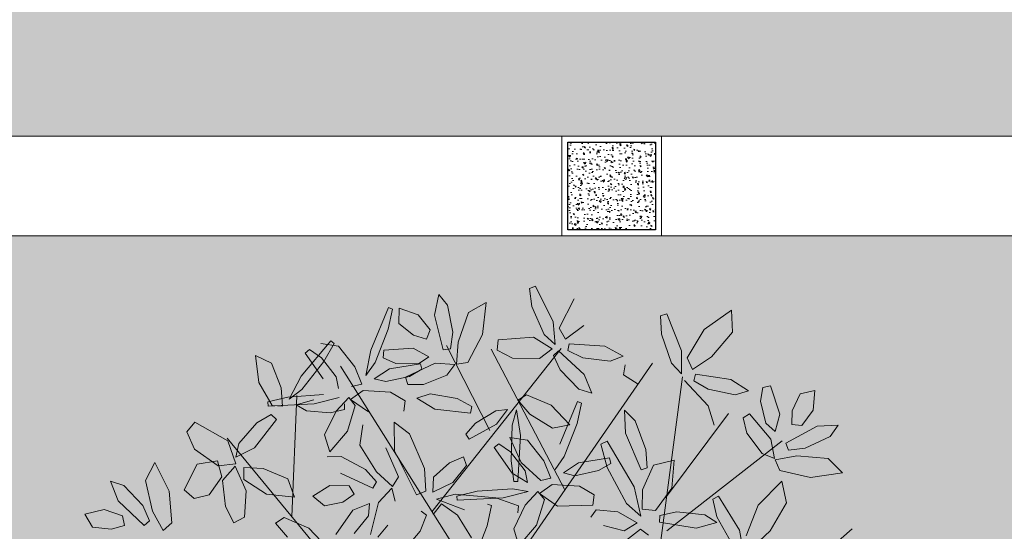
# Model space of a CAD drawing. Header units: millimetres. Extents: x -1567 to 968, y -503 to 481.
# Tile 63 of 145: x -493.24 to -490.77, y -142.14 to -140.86. Entities that reach past the tile are written whole.
import ezdxf

# ---------------------------------------------------------------- set-up
doc = ezdxf.new("R2010")
doc.units = ezdxf.units.MM
doc.layers.get('0').update_dxf_attribs({"lineweight": 0})
for name, color, linetype, lineweight in [('.', 7, 'Continuous', 0), ('0_COLUMNA ACHURADO', 1, 'Continuous', 30), ('cota', 253, 'Continuous', 0)]:
    doc.layers.add(name, color=color, linetype=linetype, lineweight=lineweight)
doc.layers.add('ARBOLES', color=2, linetype='Continuous')
doc.layers.add('Hatch Jardin', color=64, linetype='Continuous', lineweight=0, true_color=0x729900)

# ---------------------------------------------------------------- blocks, each defined once
blk = doc.blocks.new('GAR')
at = {"lineweight": 0, "transparency": 33554623}
h = blk.add_hatch(dxfattribs=at)
h.set_pattern_fill('AR-CONC', color=1, scale=0.00019, angle=90)
h.paths.add_polyline_path([(19.6082, 126.7166), (19.6082, 126.4966), (19.8282, 126.4966), (19.8282, 126.7166)])
at = {"layer": '0_COLUMNA ACHURADO', "lineweight": 5}
blk.add_lwpolyline([(19.5932, 126.7316), (19.8432, 126.7316), (19.8432, 126.4816), (19.5932, 126.4816)], close=True, dxfattribs=at)
at = {"layer": '0_COLUMNA ACHURADO'}
blk.add_lwpolyline([(19.6082, 126.7166), (19.8282, 126.7166), (19.8282, 126.4966), (19.6082, 126.4966)], close=True, dxfattribs=at)
blk = doc.blocks.new('ARR2')
at = {"layer": 'ARBOLES', "color": 35, "lineweight": 5, "true_color": 0x906b47}
for p, q in [((2741.0943, 1215.9907), (2741.0724, 1215.982)), ((2741.0724, 1215.982), (2741.0812, 1215.9163)), ((2741.158, 1215.861), (2741.0943, 1215.9907)), ((2740.7432, 1215.9601), (2740.7275, 1215.8854)), ((2740.7756, 1215.921), (2740.7432, 1215.9601)), ((2741.1806, 1215.8379), (2741.2344, 1215.9446)), ((2740.4969, 1215.758), (2740.5613, 1215.9124)), ((2740.5613, 1215.9124), (2740.5757, 1215.9071)), ((2740.6001, 1215.91), (2740.5986, 1215.8547)), ((2740.6682, 1215.8859), (2740.6001, 1215.91)), ((2740.7946, 1215.8229), (2740.7756, 1215.921)), ((2740.9148, 1215.9314), (2740.8508, 1215.894)), ((2740.9022, 1215.8152), (2740.9148, 1215.9314)), ((2741.0812, 1215.9163), (2741.1256, 1215.8145)), ((2740.5757, 1215.9071), (2740.5597, 1215.8335)), ((2740.7117, 1215.8316), (2740.6682, 1215.8859)), ((2740.7275, 1215.8854), (2740.7593, 1215.7592)), ((2740.8508, 1215.894), (2740.8132, 1215.7865)), ((2741.5701, 1215.8892), (2741.5475, 1215.8824)), ((2741.5475, 1215.8824), (2741.5511, 1215.8162)), ((2741.6232, 1215.7549), (2741.5701, 1215.8892)), ((2741.706, 1215.8322), (2741.805, 1215.9032)), ((2741.805, 1215.9032), (2741.8089, 1215.8235)), ((2740.5986, 1215.8547), (2740.6513, 1215.8117)), ((2741.1652, 1215.7782), (2741.158, 1215.861)), ((2741.2032, 1215.7974), (2741.1806, 1215.8379)), ((2741.269, 1215.8479), (2741.2032, 1215.7974)), ((2740.6513, 1215.8117), (2740.6992, 1215.7981)), ((2740.6992, 1215.7981), (2740.7117, 1215.8316)), ((2740.7854, 1215.7631), (2740.7946, 1215.8229)), ((2740.8494, 1215.713), (2740.9022, 1215.8152)), ((2741.0867, 1215.8046), (2740.9583, 1215.7949)), ((2741.1544, 1215.7623), (2741.0867, 1215.8046)), ((2741.1256, 1215.8145), (2741.1652, 1215.7782)), ((2741.5511, 1215.8162), (2741.5873, 1215.7111)), ((2741.644, 1215.7301), (2741.706, 1215.8322)), ((2741.8089, 1215.8235), (2741.7329, 1215.7331)), ((2740.3517, 1215.7915), (2740.3638, 1215.7823)), ((2740.8132, 1215.7865), (2740.8081, 1215.7072)), ((2740.9583, 1215.7949), (2740.9557, 1215.7574)), ((2741.2157, 1215.7806), (2741.2116, 1215.756)), ((2741.3455, 1215.7719), (2741.2157, 1215.7806)), ((2741.4121, 1215.7357), (2741.3455, 1215.7719)), ((2740.651, 1215.7651), (2740.5439, 1215.7583)), ((2740.7079, 1215.7335), (2740.651, 1215.7651)), ((2740.7593, 1215.7592), (2740.7854, 1215.7631)), ((2740.9557, 1215.7574), (2741.0108, 1215.7283)), ((2741.1092, 1215.7278), (2741.1544, 1215.7623)), ((2741.1782, 1215.7554), (2741.1595, 1215.7388)), ((2741.1595, 1215.7388), (2741.1841, 1215.6858)), ((2741.2706, 1215.6699), (2741.1782, 1215.7554)), ((2741.2116, 1215.756), (2741.266, 1215.73)), ((2741.266, 1215.73), (2741.3652, 1215.718)), ((2741.3652, 1215.718), (2741.4121, 1215.7357)), ((2740.8081, 1215.7072), (2740.8494, 1215.713)), ((2741.0108, 1215.7283), (2741.1092, 1215.7278)), ((2741.419, 1215.7048), (2741.4134, 1215.6677)), ((2741.4134, 1215.6677), (2741.466, 1215.6343))]:
    blk.add_line(p, q, dxfattribs=at)
at = {"layer": 'ARBOLES', "color": 74, "lineweight": 5, "true_color": 0x4bb521}
for p, q in [((2740.5597, 1215.8335), (2740.5131, 1215.7133)), ((2740.2447, 1215.6629), (2740.3517, 1215.7915)), ((2740.3155, 1215.7818), (2740.3795, 1215.772)), ((2740.3638, 1215.7823), (2740.3269, 1215.7166)), ((2740.3795, 1215.772), (2740.4392, 1215.697)), ((2740.9283, 1215.4661), (2740.7715, 1215.7746)), ((2740.0784, 1215.739), (2740.1366, 1215.7108)), ((2740.0908, 1215.6409), (2740.0784, 1215.739)), ((2740.2591, 1215.7464), (2740.275, 1215.7598)), ((2740.3237, 1215.6533), (2740.2591, 1215.7464)), ((2740.275, 1215.7598), (2740.3182, 1215.7302)), ((2740.3182, 1215.7302), (2740.3715, 1215.6613)), ((2740.4795, 1215.666), (2740.4969, 1215.758)), ((2740.5439, 1215.7583), (2740.5421, 1215.7305)), ((2740.5421, 1215.7305), (2740.5883, 1215.7088)), ((2740.6705, 1215.7081), (2740.7079, 1215.7335)), ((2740.7181, 1215.1712), (2741.1878, 1215.7637)), ((2741.2009, 1215.2512), (2740.9339, 1215.7613)), ((2740.1366, 1215.7108), (2740.1716, 1215.6216)), ((2740.3269, 1215.7166), (2740.2471, 1215.6155)), ((2740.9083, 1214.8699), (2740.3874, 1215.6998)), ((2740.4392, 1215.697), (2740.4639, 1215.6344)), ((2740.5131, 1215.7133), (2740.4795, 1215.666)), ((2740.5649, 1215.69), (2740.6768, 1215.7084)), ((2740.5883, 1215.7088), (2740.6705, 1215.7081)), ((2740.7306, 1215.7109), (2740.6224, 1215.6593)), ((2740.6768, 1215.7084), (2740.682, 1215.6882)), ((2740.8019, 1215.7058), (2740.7306, 1215.7109)), ((2740.7731, 1215.6667), (2740.8019, 1215.7058)), ((2740.9225, 1214.8488), (2741.5179, 1215.7101)), ((2740.2011, 1215.5801), (2740.2447, 1215.6629)), ((2740.3715, 1215.6613), (2740.3799, 1215.6189)), ((2740.5097, 1215.6541), (2740.5649, 1215.69)), ((2740.6367, 1215.6619), (2740.5516, 1215.6435)), ((2740.6224, 1215.6593), (2740.6314, 1215.633)), ((2740.682, 1215.6882), (2740.6367, 1215.6619)), ((2740.6878, 1215.6326), (2740.7731, 1215.6667)), ((2741.1841, 1215.6858), (2741.2513, 1215.6163)), ((2741.2979, 1215.6015), (2741.2706, 1215.6699)), ((2740.1395, 1215.5571), (2740.0908, 1215.6409)), ((2740.4639, 1215.6344), (2740.4274, 1215.6259)), ((2740.5516, 1215.6435), (2740.5097, 1215.6541)), ((2740.6314, 1215.633), (2740.6878, 1215.6326)), ((2740.1716, 1215.6216), (2740.1769, 1215.5545)), ((2740.1965, 1215.5868), (2740.325, 1215.5964)), ((2740.2471, 1215.6155), (2740.2011, 1215.5801)), ((2740.2106, 1215.153), (2740.2292, 1215.5932)), ((2740.4696, 1215.6112), (2740.4227, 1215.5791)), ((2740.5679, 1215.6056), (2740.4696, 1215.6112)), ((2740.6214, 1215.5737), (2740.5679, 1215.6056)), ((2740.7118, 1215.5988), (2740.6641, 1215.5836)), ((2740.8103, 1215.5817), (2740.7118, 1215.5988)), ((2741.0299, 1215.5757), (2741.0615, 1215.5959)), ((2741.0615, 1215.5959), (2741.1505, 1215.5575)), ((2741.2513, 1215.6163), (2741.2979, 1215.6015)), ((2740.1231, 1215.5696), (2740.1965, 1215.5868)), ((2740.1246, 1215.5544), (2740.1231, 1215.5696)), ((2740.2916, 1215.5626), (2740.1246, 1215.5544)), ((2740.1769, 1215.5545), (2740.1395, 1215.5571)), ((2740.2265, 1215.5599), (2740.2898, 1215.578)), ((2740.2634, 1215.5374), (2740.2265, 1215.5599)), ((2740.3822, 1215.5865), (2740.2916, 1215.5626)), ((2740.3715, 1215.5367), (2740.4174, 1215.5861)), ((2740.4021, 1215.5626), (2740.4012, 1215.5418)), ((2740.4407, 1215.5567), (2740.412, 1215.4642)), ((2740.4174, 1215.5861), (2740.4407, 1215.5567)), ((2740.4227, 1215.5791), (2740.4881, 1215.5333)), ((2740.6169, 1215.5365), (2740.6214, 1215.5737)), ((2740.6641, 1215.5836), (2740.7288, 1215.5439)), ((2740.8633, 1215.553), (2740.8103, 1215.5817)), ((2740.858, 1215.5286), (2740.8633, 1215.553)), ((2741.074, 1215.5249), (2741.0299, 1215.5757)), ((2741.1505, 1215.5575), (2741.2188, 1215.4861)), ((2741.1825, 1215.4165), (2741.247, 1215.5708)), ((2741.2613, 1215.5656), (2741.2453, 1215.4919)), ((2741.247, 1215.5708), (2741.2613, 1215.5656)), ((2740.1362, 1215.5242), (2740.0835, 1215.4945)), ((2740.1553, 1215.5061), (2740.1362, 1215.5242)), ((2740.3501, 1215.53), (2740.2634, 1215.5374)), ((2740.3295, 1215.4506), (2740.3715, 1215.5367)), ((2740.4012, 1215.5418), (2740.3501, 1215.53)), ((2740.7288, 1215.5439), (2740.858, 1215.5286)), ((2740.8761, 1215.4923), (2740.9502, 1215.538)), ((2740.9502, 1215.538), (2740.9932, 1215.5419)), ((2740.9932, 1215.5419), (2740.9531, 1215.4897)), ((2741.0098, 1215.485), (2741.0257, 1215.5408)), ((2741.0257, 1215.5408), (2741.0399, 1215.4482)), ((2741.1553, 1215.4741), (2741.074, 1215.5249)), ((2740.0756, 1215.4032), (2740.1553, 1215.5061)), ((2740.4684, 1215.4864), (2740.4573, 1215.4131)), ((2740.5822, 1215.4968), (2740.5832, 1215.3922)), ((2740.637, 1215.4539), (2740.5822, 1215.4968)), ((2740.8421, 1215.4525), (2740.8761, 1215.4923)), ((2740.9531, 1215.4897), (2740.8537, 1215.4352)), ((2741.0058, 1215.3562), (2741.0098, 1215.485)), ((2741.2188, 1215.4861), (2741.1553, 1215.4741)), ((2741.2453, 1215.4919), (2741.1987, 1215.3718)), ((2740.412, 1215.4642), (2740.3481, 1215.3887)), ((2740.6912, 1215.3281), (2740.637, 1215.4539)), ((2740.8537, 1215.4352), (2740.8421, 1215.4525)), ((2741.0399, 1215.4482), (2741.0305, 1215.2812)), ((2740.9447, 1215.4048), (2740.9607, 1215.4183)), ((2740.9607, 1215.4183), (2741.0038, 1215.3887)), ((2741.0012, 1215.4403), (2741.0651, 1215.4305)), ((2741.0418, 1215.3502), (2741.0012, 1215.4403)), ((2741.0651, 1215.4305), (2741.1248, 1215.3555)), ((2741.0094, 1215.3118), (2740.9447, 1215.4048)), ((2741.0038, 1215.3887), (2741.0571, 1215.3198)), ((2741.113, 1215.2844), (2741.0418, 1215.3502)), ((2741.1248, 1215.3555), (2741.1496, 1215.2929)), ((2741.1987, 1215.3718), (2741.1651, 1215.3244)), ((2741.1954, 1215.3126), (2741.2505, 1215.3485)), ((2741.2505, 1215.3485), (2741.3624, 1215.3668)), ((2741.2372, 1215.3019), (2741.1954, 1215.3126)), ((2741.3223, 1215.3204), (2741.2372, 1215.3019)), ((2741.1552, 1215.2696), (2741.1083, 1215.2375)), ((2741.1496, 1215.2929), (2741.113, 1215.2844)), ((2741.2535, 1215.2641), (2741.1552, 1215.2696)), ((2741.103, 1215.2445), (2741.1263, 1215.2152)), ((2741.1083, 1215.2375), (2741.1738, 1215.1918)), ((2741.307, 1215.2322), (2741.2535, 1215.2641)), ((2741.1263, 1215.2152), (2741.0976, 1215.1226)), ((2741.1738, 1215.1918), (2741.3025, 1215.1949)), ((2741.0976, 1215.1226), (2741.0338, 1215.0471))]:
    blk.add_line(p, q, dxfattribs=at)
at = {"layer": 'ARBOLES', "color": 86, "lineweight": 5, "true_color": 0x1a760a}
for p, q in [((2741.6239, 1215.6718), (2741.6232, 1215.7549)), ((2741.6633, 1215.6879), (2741.644, 1215.7301)), ((2741.7329, 1215.7331), (2741.6633, 1215.6879)), ((2741.5873, 1215.7111), (2741.6239, 1215.6718)), ((2741.5187, 1214.8365), (2741.6275, 1215.6613)), ((2741.6744, 1215.6702), (2741.6684, 1215.6459)), ((2741.8031, 1215.6512), (2741.6744, 1215.6702)), ((2741.7204, 1215.5555), (2741.635, 1215.648)), ((2741.6684, 1215.6459), (2741.7206, 1215.6158)), ((2741.8666, 1215.6098), (2741.8031, 1215.6512)), ((2741.7206, 1215.6158), (2741.8185, 1215.596)), ((2741.8185, 1215.596), (2741.8666, 1215.6098)), ((2741.7421, 1215.4851), (2741.7204, 1215.5555)), ((2741.5662, 1215.2212), (2741.7939, 1215.5281)), ((2741.4996, 1215.3311), (2741.4942, 1215.3972)), ((2741.5223, 1215.3397), (2741.4825, 1215.251)), ((2741.5973, 1215.3589), (2741.5223, 1215.3397)), ((2741.5881, 1215.2565), (2741.5973, 1215.3589)), ((2741.4773, 1215.3236), (2741.4996, 1215.3311)), ((2741.4765, 1215.1551), (2741.4524, 1215.262)), ((2741.4825, 1215.251), (2741.4805, 1215.1803)), ((2741.5298, 1215.1761), (2741.5881, 1215.2565)), ((2741.7583, 1215.2279), (2741.7373, 1215.2173)), ((2741.7373, 1215.2173), (2741.7521, 1215.1527)), ((2741.8337, 1215.1046), (2741.7583, 1215.2279)), ((2741.8584, 1215.0838), (2741.902, 1215.195)), ((2741.4805, 1215.1803), (2741.5298, 1215.1761)), ((2741.5456, 1215.158), (2741.6063, 1215.1709)), ((2741.6063, 1215.1709), (2741.7088, 1215.1601)), ((2741.7088, 1215.1601), (2741.7519, 1215.1323)), ((2741.4632, 1215.1309), (2741.416, 1215.102)), ((2741.544, 1215.1331), (2741.5456, 1215.158)), ((2741.6766, 1215.1121), (2741.544, 1215.1331)), ((2741.7519, 1215.1323), (2741.6766, 1215.1121)), ((2741.7521, 1215.1527), (2741.8057, 1215.0554)), ((2741.4748, 1215.1076), (2741.4091, 1215.057)), ((2741.5043, 1215.0867), (2741.4748, 1215.1076)), ((2741.8486, 1215.0229), (2741.8337, 1215.1046)), ((2741.9455, 1215.1019), (2741.8846, 1215.0455))]:
    blk.add_line(p, q, dxfattribs=at)
at = {"layer": 'ARBOLES', "color": 88, "lineweight": 5, "true_color": 0x0d3805}
for p, q in [((2741.9465, 1215.6279), (2741.9192, 1215.6226)), ((2741.9801, 1215.5259), (2741.9465, 1215.6279)), ((2741.9192, 1215.6226), (2741.9098, 1215.5724)), ((2742.0536, 1215.5992), (2742.0253, 1215.5373)), ((2742.1076, 1215.6116), (2742.0536, 1215.5992)), ((2742.1014, 1215.5397), (2742.1076, 1215.6116)), ((2741.9098, 1215.5724), (2741.9299, 1215.4927)), ((2741.8706, 1215.5269), (2741.8474, 1215.5116)), ((2741.9477, 1215.4352), (2741.8706, 1215.5269)), ((2741.9639, 1215.4629), (2741.9801, 1215.5259)), ((2742.0253, 1215.5373), (2742.0242, 1215.4876)), ((2742.0597, 1215.4839), (2742.1014, 1215.5397)), ((2741.8474, 1215.5116), (2741.8611, 1215.4569)), ((2741.9299, 1215.4927), (2741.9639, 1215.4629)), ((2742.1159, 1215.4822), (2742.0017, 1215.4196)), ((2742.0242, 1215.4876), (2742.0597, 1215.4839)), ((2742.1921, 1215.4858), (2742.1159, 1215.4822)), ((2742.1624, 1215.4446), (2742.1921, 1215.4858)), ((2741.8611, 1215.4569), (2741.9156, 1215.3829)), ((2742.0722, 1215.4015), (2742.1624, 1215.4446)), ((2741.5703, 1215.1013), (2741.9884, 1215.4291)), ((2741.9608, 1215.3649), (2741.9477, 1215.4352)), ((2742.0017, 1215.4196), (2742.012, 1215.3953)), ((2741.9156, 1215.3829), (2741.9608, 1215.3649)), ((2742.0417, 1215.3743), (2741.9636, 1215.3592)), ((2742.012, 1215.3953), (2742.0722, 1215.4015)), ((2742.1552, 1215.365), (2742.0417, 1215.3743)), ((2741.9636, 1215.3592), (2741.9797, 1215.3208)), ((2742.2075, 1215.3125), (2742.1552, 1215.365)), ((2741.9797, 1215.3208), (2742.0919, 1215.2954)), ((2742.0919, 1215.2954), (2742.2075, 1215.3125)), ((2741.902, 1215.195), (2741.9874, 1215.2819)), ((2741.9874, 1215.2819), (2742.0049, 1215.204)), ((2742.0049, 1215.204), (2741.9455, 1215.1019)), ((2741.9454, 1214.8481), (2742.2422, 1215.1094))]:
    blk.add_line(p, q, dxfattribs=at)
at = {"layer": 'ARBOLES', "color": 78, "lineweight": 5, "true_color": 0x296312}
for p, q in [((2741.4174, 1215.5395), (2741.4204, 1215.4564)), ((2741.4551, 1215.5012), (2741.4174, 1215.5395)), ((2741.4942, 1215.3972), (2741.4551, 1215.5012)), ((2741.4204, 1215.4564), (2741.4773, 1215.3236)), ((2741.3544, 1215.4279), (2741.3308, 1215.416)), ((2741.3308, 1215.416), (2741.3536, 1215.3313)), ((2741.4524, 1215.262), (2741.3544, 1215.4279)), ((2741.3676, 1215.3466), (2741.3223, 1215.3204)), ((2741.3624, 1215.3668), (2741.3676, 1215.3466)), ((2741.3536, 1215.3313), (2741.424, 1215.2008)), ((2741.3025, 1215.1949), (2741.307, 1215.2322)), ((2741.424, 1215.2008), (2741.4765, 1215.1551)), ((2741.2944, 1215.1514), (2741.3146, 1215.1778)), ((2741.3146, 1215.1778), (2741.3933, 1215.1714)), ((2741.3933, 1215.1714), (2741.4632, 1215.1309)), ((2741.416, 1215.102), (2741.3407, 1215.1213))]:
    blk.add_line(p, q, dxfattribs=at)
at = {"layer": 'ARBOLES', "color": 82, "lineweight": 5, "true_color": 0x49ca12}
for p, q in [((2739.8586, 1215.4962), (2739.8296, 1215.4607)), ((2739.9781, 1215.4281), (2739.8586, 1215.4962)), ((2740.0835, 1215.4945), (2740.0179, 1215.4191)), ((2739.8296, 1215.4607), (2739.8571, 1215.3984)), ((2740.3481, 1215.3887), (2740.3295, 1215.4506)), ((2740.4388, 1214.8759), (2739.976, 1215.4379)), ((2740.0073, 1215.3451), (2739.9781, 1215.4281)), ((2740.0179, 1215.4191), (2740.0071, 1215.3694)), ((2740.4573, 1215.4131), (2740.5173, 1215.3163)), ((2739.8571, 1215.3984), (2739.9431, 1215.3383)), ((2740.0071, 1215.3694), (2740.0756, 1215.4032)), ((2740.5972, 1215.2983), (2740.5509, 1215.4036)), ((2740.5832, 1215.3922), (2740.6628, 1215.2325)), ((2739.7133, 1215.35), (2739.6795, 1215.2841)), ((2739.7653, 1215.2453), (2739.7133, 1215.35)), ((2739.8676, 1215.3444), (2739.8196, 1215.2508)), ((2739.9413, 1215.356), (2739.8676, 1215.3444)), ((2739.9561, 1215.2983), (2739.9413, 1215.356)), ((2739.9431, 1215.3383), (2740.0073, 1215.3451)), ((2740.389, 1215.3716), (2740.3382, 1215.371)), ((2740.4773, 1215.3247), (2740.389, 1215.3716)), ((2740.7247, 1215.2973), (2740.7827, 1215.3491)), ((2740.7827, 1215.3491), (2740.8336, 1215.3707)), ((2740.8442, 1215.3391), (2740.795, 1215.2774)), ((2740.8336, 1215.3707), (2740.8442, 1215.3391)), ((2741.0152, 1215.2814), (2741.0058, 1215.3562)), ((2740.0056, 1215.3371), (2739.9592, 1215.2846)), ((2740.0452, 1215.2467), (2740.0056, 1215.3371)), ((2740.0367, 1215.3322), (2740.0362, 1215.2887)), ((2740.106, 1215.3285), (2740.0367, 1215.3322)), ((2740.1957, 1215.291), (2740.106, 1215.3285)), ((2740.3865, 1215.3118), (2740.5047, 1215.2573)), ((2740.5181, 1215.28), (2740.4773, 1215.3247)), ((2740.5173, 1215.3163), (2740.5759, 1215.2626)), ((2740.6966, 1215.2453), (2740.6912, 1215.3281)), ((2741.0655, 1215.2774), (2741.0094, 1215.3118)), ((2741.0571, 1215.3198), (2741.0655, 1215.2774)), ((2739.5532, 1215.2819), (2739.5802, 1215.2105)), ((2739.6016, 1215.2664), (2739.5532, 1215.2819)), ((2739.6704, 1215.1939), (2739.6016, 1215.2664)), ((2739.6795, 1215.2841), (2739.7057, 1215.1732)), ((2739.9112, 1215.2329), (2739.9561, 1215.2983)), ((2739.9592, 1215.2846), (2739.9701, 1215.1908)), ((2740.0362, 1215.2887), (2740.1191, 1215.2351)), ((2740.22, 1215.2242), (2740.1957, 1215.291)), ((2740.3489, 1215.266), (2740.2873, 1215.2282)), ((2740.4185, 1215.2657), (2740.3489, 1215.266)), ((2740.5047, 1215.2573), (2740.5181, 1215.28)), ((2740.5759, 1215.2626), (2740.5972, 1215.2983)), ((2740.7224, 1215.242), (2740.7247, 1215.2973)), ((2740.795, 1215.2774), (2740.7224, 1215.242)), ((2741.0305, 1215.2812), (2741.0152, 1215.2814)), ((2739.7758, 1215.1308), (2739.7653, 1215.2453)), ((2739.8196, 1215.2508), (2739.8566, 1215.2193)), ((2739.8566, 1215.2193), (2739.9112, 1215.2329)), ((2740.0388, 1215.1509), (2740.0452, 1215.2467)), ((2740.1191, 1215.2351), (2740.22, 1215.2242)), ((2740.396, 1215.2062), (2740.4367, 1215.2349)), ((2740.4367, 1215.2349), (2740.4185, 1215.2657)), ((2740.573, 1215.2569), (2740.5243, 1215.2046)), ((2740.5854, 1215.2099), (2740.573, 1215.2569)), ((2740.6628, 1215.2325), (2740.6966, 1215.2453)), ((2740.8023, 1215.2355), (2740.735, 1215.2174)), ((2740.9499, 1215.2212), (2740.8023, 1215.2355)), ((2740.8087, 1215.2281), (2740.8821, 1215.2453)), ((2740.8821, 1215.2453), (2741.0106, 1215.2549)), ((2741.0678, 1215.245), (2740.9772, 1215.2211)), ((2741.0106, 1215.2549), (2741.0678, 1215.245)), ((2741.0571, 1215.1952), (2741.103, 1215.2445)), ((2739.5802, 1215.2105), (2739.675, 1215.1212)), ((2740.2873, 1215.2282), (2740.3294, 1215.1922)), ((2740.3294, 1215.1922), (2740.396, 1215.2062)), ((2740.4924, 1215.2011), (2740.4321, 1215.1766)), ((2740.4887, 1215.156), (2740.4924, 1215.2011)), ((2740.5243, 1215.2046), (2740.4964, 1215.088)), ((2740.7537, 1215.2001), (2740.7228, 1215.1616)), ((2740.735, 1215.2174), (2740.8372, 1215.1779)), ((2740.8113, 1215.159), (2740.7537, 1215.2001)), ((2740.8102, 1215.2129), (2740.8087, 1215.2281)), ((2740.9772, 1215.2211), (2740.8102, 1215.2129)), ((2740.9205, 1215.1992), (2740.9348, 1215.194)), ((2741.0329, 1215.1928), (2740.9499, 1215.2212)), ((2741.0151, 1215.1091), (2741.0571, 1215.1952)), ((2739.53, 1215.179), (2739.4596, 1215.1626)), ((2739.4596, 1215.1626), (2739.4881, 1215.1152)), ((2739.5959, 1215.1565), (2739.53, 1215.179)), ((2739.6949, 1215.1385), (2739.6704, 1215.1939)), ((2739.7057, 1215.1732), (2739.7441, 1215.1036)), ((2739.9701, 1215.1908), (2740.0006, 1215.1305)), ((2740.4321, 1215.1766), (2740.3701, 1215.089)), ((2740.6791, 1215.1737), (2740.6989, 1215.1584)), ((2740.8627, 1215.0765), (2740.8113, 1215.159)), ((2740.9348, 1215.194), (2740.9188, 1215.1203)), ((2741.0296, 1215.1667), (2741.0329, 1215.1928)), ((2739.6034, 1215.1216), (2739.5959, 1215.1565)), ((2739.675, 1215.1212), (2739.6949, 1215.1385)), ((2739.7441, 1215.1036), (2739.7758, 1215.1308)), ((2740.0006, 1215.1305), (2740.0388, 1215.1509)), ((2740.151, 1215.1302), (2740.1826, 1215.1504)), ((2740.1952, 1215.0794), (2740.151, 1215.1302)), ((2740.1826, 1215.1504), (2740.2716, 1215.112)), ((2740.4365, 1215.0925), (2740.4887, 1215.156)), ((2740.6989, 1215.1584), (2740.6758, 1215.1009)), ((2739.4881, 1215.1152), (2739.5557, 1215.1074)), ((2739.5557, 1215.1074), (2739.6034, 1215.1216)), ((2740.2716, 1215.112), (2740.34, 1215.0406)), ((2740.5225, 1215.0785), (2740.5583, 1215.122)), ((2740.6758, 1215.1009), (2740.6097, 1215.0218)), ((2740.9188, 1215.1203), (2740.8722, 1215.0002)), ((2741.0338, 1215.0471), (2741.0151, 1215.1091))]:
    blk.add_line(p, q, dxfattribs=at)

msp = doc.modelspace()

# ---------------------------------------------------------------- hatches: boundary and pattern name
at = {"layer": '.', "true_color": 0x636466, "transparency": 33554559}
h = msp.add_hatch(dxfattribs=at)
h.set_pattern_fill('AR-SAND', color=251, scale=0.0087, angle=-90)
h.set_pattern_definition([(307.5, (-347735.56814, -9281814.34033), (0.425789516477, 0.013920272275), [0, -0.3358896, 0, -0.375666, 0, -0.3590925]), (277.5, (-347735.56814, -9281814.3403), (0.623637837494, -0.39108525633), [0, -0.1812036, 0, -0.3027426, 0, -0.1160145]), (237.5, (-347735.56814, -9281814.06852), (0.00125035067, -0.68816336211), [0, -0.11049, 0, -0.397764, 0, -0.519303]), (227.5, (-347735.56814, -9281814.0685), (0.193948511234, -0.66429411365), [0, -0.055245, 0, -0.2607564, 0, -0.298323])])
edge = h.paths.add_edge_path()
edge.add_line((-476.8974, -122.2911), (-479.0335, -122.2911))
edge.add_line((-479.0335, -122.2911), (-479.3995, -121.925))
edge.add_line((-479.3995, -121.925), (-479.3996, -109.4434))
edge.add_line((-479.3996, -109.4434), (-479.3996, -109.4434))
edge.add_line((-479.3996, -109.4434), (-479.3996, -96.3715))
edge.add_line((-479.3996, -96.3715), (-484.6608, -96.3715))
edge.add_line((-484.6608, -96.3715), (-485.0123, -96.02))
edge.add_line((-485.0123, -96.02), (-485.0123, -84.7861))
edge.add_line((-485.0123, -84.7861), (-485.0123, -55.2911))
edge.add_line((-485.0123, -55.2911), (-477.6986, -55.2911))
edge.add_line((-477.6986, -55.2911), (-477.6986, -47.3967))
edge.add_line((-477.6986, -47.3967), (-489.8318, -47.3967))
edge.add_line((-489.8318, -47.3967), (-489.8319, -95.6161))
edge.add_line((-489.8319, -95.6161), (-493.834, -95.6161))
edge.add_line((-493.834, -95.6161), (-493.834, -100.0661))
edge.add_line((-493.834, -100.0661), (-498.034, -100.0661))
edge.add_line((-498.034, -100.0661), (-498.034, -105.4357))
edge.add_line((-498.034, -105.4357), (-488.3063, -105.4357))
edge.add_arc((-488.3063, -107.9356), 2.5, 0.0346, 90, ccw=False)
edge.add_line((-485.8063, -107.9341), (-485.8063, -122.8732))
edge.add_line((-485.8063, -122.8732), (-485.8063, -124.6749))
edge.add_arc((-486.8054, -124.6742), 0.999, 269.9462, 359.9576, ccw=False)
edge.add_line((-486.8063, -125.6732), (-494.5477, -125.6735))
edge.add_line((-494.5477, -125.6735), (-494.5477, -137.6735))
edge.add_line((-494.5477, -137.6735), (-486.8063, -137.6735))
edge.add_arc((-486.8058, -138.6729), 0.9995, -0.0301, 90.0302, ccw=False)
edge.add_line((-485.8063, -138.6735), (-485.8063, -141.151))
edge.add_line((-485.8063, -141.151), (-479.1463, -141.151))
edge.add_line((-479.1463, -141.151), (-479.1136, -136.4681))
edge.add_arc((-478.1163, -136.5411), 1, 90, 175.8155, ccw=False)
edge.add_line((-478.1163, -135.5411), (-476.8976, -135.5411))
edge.add_line((-476.8976, -135.5411), (-476.8974, -122.2911))
at = {"layer": 'Hatch Jardin', "lineweight": 0, "true_color": 0x136734, "transparency": 33554597}
h = msp.add_hatch(dxfattribs=at)
h.set_pattern_fill('AR-SAND', color=116, scale=0.0056, angle=304.2117, style=0)
h.set_pattern_definition([(341.711704, (-6.04387, -168.2), (0.22160979, 0.16150705), [0, -0.2162048, 0, -0.241808, 0, -0.23114]), (311.711704, (-6.04387, -168.2), (0.47349977, 0.01752589), [0, -0.1166368, 0, -0.1948688, 0, -0.074676]), (271.711704, (-6.14224, -168.05532), (0.24971845, -0.3658567), [0, -0.07112, 0, -0.256032, 0, -0.334264]), (261.7117, (-6.14224, -168.0553), (0.34365313, -0.2834118), [0, -0.03556, 0, -0.1678432, 0, -0.192024])])
edge = h.paths.add_edge_path()
edge.add_line((-485.9063, -141.151), (-498.034, -141.151))
edge.add_line((-498.034, -141.151), (-498.0339, -137.6735))
edge.add_line((-498.0339, -137.6735), (-498.034, -105.5357))
edge.add_line((-498.034, -105.5357), (-488.3063, -105.5357))
edge.add_arc((-488.3066, -107.9363), 2.4006, -1.012, 89.9937, ccw=False)
edge.add_line((-485.9063, -107.9787), (-485.9063, -108.4478))
edge.add_line((-485.9063, -108.4478), (-492.2617, -108.4191))
edge.add_line((-492.2617, -108.4191), (-492.2617, -123.1918))
edge.add_line((-492.2617, -123.1918), (-491.9102, -123.5432))
edge.add_line((-491.9102, -123.5432), (-487.6063, -123.5432))
edge.add_line((-487.6063, -123.5432), (-487.6063, -122.8749))
edge.add_line((-487.6063, -122.8749), (-487.6063, -123.8732))
edge.add_line((-487.6063, -123.8732), (-496.3477, -123.8732))
edge.add_line((-496.3477, -123.8732), (-496.3477, -137.7735))
edge.add_line((-496.3477, -137.7735), (-486.8063, -137.7735))
edge.add_arc((-486.8058, -138.6729), 0.8995, 0.0338, 90.0336, ccw=False)
edge.add_line((-485.9063, -138.6724), (-485.9063, -141.151))
h = msp.add_hatch(dxfattribs=at)
h.set_pattern_fill('AR-SAND', color=116, scale=0.0034, angle=304.2117, style=0)
h.set_pattern_definition([(341.711704, (-36.81584, -181.67498), (0.1345488, 0.09805785), [0, -0.1312672, 0, -0.146812, 0, -0.140335]), (311.711704, (-36.81584, -181.67498), (0.287482, 0.01064072), [0, -0.0708152, 0, -0.1183132, 0, -0.045339]), (271.711704, (-36.87556, -181.58713), (0.15161477, -0.22212728), [0, -0.04318, 0, -0.155448, 0, -0.202946]), (261.711704, (-36.87556, -181.58713), (0.20864654, -0.17207145), [0, -0.02159, 0, -0.1019048, 0, -0.116586])])
h.paths.add_polyline_path([(-485.8063, -143.591), (-498.284, -143.591), (-498.284, -141.4011), (-485.8063, -141.4011)])

# ---------------------------------------------------------------- linework, layer by layer
msp.add_lwpolyline([(-498.284, -141.151), (-485.8063, -141.1511), (-485.8063, -141.4011), (-498.284, -141.4011)], close=True)

# ---------------------------------------------------------------- block references
msp.add_blockref('GAR', (-511.4755, -267.8826))
at = {"layer": 'cota', "xscale": 0.6917913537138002, "yscale": 0.6917913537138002, "zscale": 0.6917913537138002}
msp.add_blockref('ARR2', (-2388.214, -982.7389), dxfattribs=at)

doc.saveas('drawing.dxf')
